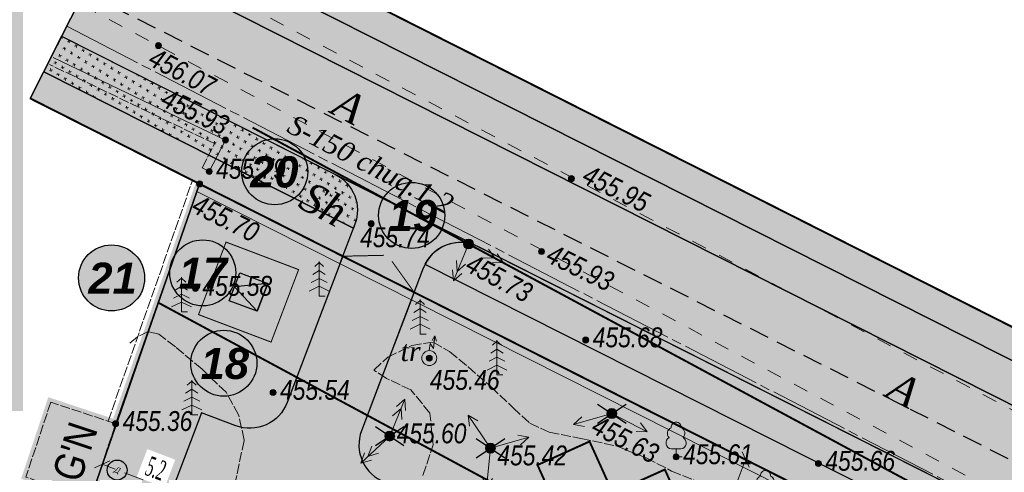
# Model space of a CAD drawing. Extents: x 398198 to 398512, y 4213857 to 4214102.
# Tile 19 of 27: x 398264 to 398313, y 4214025 to 4214048. Entities that reach past the tile are written whole.
import ezdxf
from ezdxf.enums import TextEntityAlignment as Align

# ---------------------------------------------------------------- set-up
doc = ezdxf.new("R2010")
doc.units = 0
doc.header["$LTSCALE"] = 0.5
doc.header["$MEASUREMENT"] = 0
for name, pattern in [('Auto_Street_NotBorder_Line_m1', [3, 1.5, -1.5]), ('Build_Contour_Notresid_m1', [1, 1, 0]), ('Commnctn_Waterpipes_Line_Unground_m1', [10, 8, -0.5, 1, -0.5]), ('Fence_Stone_Contour_Mr1m_m1', [1, 1, 0]), ('G_BUILDING_LINE', [3, 2, -1]), ('Relef_Horizontal_Basic_m1', [1, 1, 0]), ('STRIH_1', [3, 2, -1]), ('ГОСТ 2.303 6', [12, 8, -1.5, 1, -1.5])]:
    doc.linetypes.add(name, pattern=pattern)
doc.layers.add('.', color=7, linetype='Continuous', lineweight=15)
doc.layers.add('Yozuvlar', color=250, linetype='Continuous', lineweight=18)
for name, color, linetype in [('01_Red', 7, 'Continuous'), ('Bino', 7, 'Continuous'), ('TREE', 74, 'Continuous')]:
    doc.layers.add(name, color=color, linetype=linetype)
for name, color, linetype, lineweight, true_color in [('AUTO#_ROADS_EXIST_L', 7, 'Continuous', 15, 0x000000), ('AUTO#_ROADS_MTRAL_T', 7, 'Continuous', 15, 0x000000), ('COMMN_OBJCT_#####_B', 7, 'Continuous', 15, 0x000000), ('COMMN_OBJCT_WATER_L', 7, 'Continuous', 15, 0x000000), ('COMMN_OBJCT_WATER_T', 7, 'Continuous', 15, 0x000000), ('GREEN_VGTAT_SRVEY_B', 7, 'Continuous', 15, 0x000000)]:
    doc.layers.add(name, color=color, linetype=linetype, lineweight=lineweight, true_color=true_color)
for name, color, linetype, true_color in [('BUILD_NORES_CNTUR_P', 7, 'Continuous', 0x000000), ('BUILD_NORES_TITLE_T', 7, 'Continuous', 0x000000), ('COMMN_OBJCT_ELCTR_B', 7, 'Continuous', 0x000000), ('COMMN_OBJCT_ELCTR_T', 7, 'Continuous', 0x000000), ('FENCE_GRDRL_#####_L', 7, 'Continuous', 0x000000), ('RELEF_HRZNT_BASIC_L', 7, 'Continuous', 0x000000), ('RELEF_POINT_PICKT_B', 7, 'Continuous', 0x000000), ('RELEF_POINT_PICKT_T', 7, 'Continuous', 0x000000)]:
    doc.layers.add(name, color=color, linetype=linetype, true_color=true_color)
doc.styles.add('TimesNewRomanCyr', font='times.ttf', dxfattribs={"width": 0.5, "height": 1})
doc.styles.add('V@ler@Live', font='isocpeui.ttf')
doc.styles.add('БМ-431 (Times New Roman К)', font='timesi.ttf', dxfattribs={"height": 1})
doc.styles.add('Д-431 (Arial Narrow К)', font='ARIALNI.TTF', dxfattribs={"height": 1})
doc.styles.add('Р-131 (Arial Narrow)', font='ARIALN.TTF', dxfattribs={"height": 1})
doc.linetypes.add('Fence_Stone_Mr1m_08_m1', pattern='A,8,[1,Topography.shx,S=0.8,R=90,X=0,Y=0],0', length=8)
doc.linetypes.add('ОГРАДА_М_1М', pattern='A,2.5,["о",Standard,S=1,R=0,X=0,Y=-0.35],0.5,["0",Standard,S=0.5,R=0,X=-0.3,Y=-0.25],2.5', length=5.5)
doc.dimstyles.new('GENPLAN1', dxfattribs={"dimscale": 0.5, "dimtxt": 1, "dimasz": 1.2, "dimexe": 1.3, "dimexo": 1.5, "dimgap": 0.5, "dimtad": 1, "dimdec": 1, "dimzin": 0, "dimdsep": 46, "dimtxsty": 'TimesNewRomanCyr', "dimblk1": 'OBLIQUE', "dimblk2": 'OBLIQUE', "dimsah": 1, "dimcen": 1, "dimadec": 0, "dimazin": 0, "dimtfac": 0.75, "dimtdec": 1, "dimtix": 1, "dimtmove": 0, "dimatfit": 3, "dimfxl": 1, "dimtvp": 1.2, "dimtfill": 1, "dimlwd": 0, "dimlwe": 0, "dimarcsym": 0})
pattern_1 = [(12.949675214, (0, 0), (0.225141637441, 0.359598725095), [0.15, -0.45]), (102.949675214, (0.0899, -0.0563), (-0.359598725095, 0.225141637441), [0.15, -0.45])]

# ---------------------------------------------------------------- blocks, each defined once
blk = doc.blocks.new('CommnctnPoleTcircle_m1')
at = {"layer": 'COMMN_OBJCT_#####_B', "lineweight": 13, "true_color": 0xfffffe}
h = blk.add_hatch(color=7, dxfattribs=at)
edge = h.paths.add_edge_path()
edge.add_arc((0, 0), 0.5, 0, 360)
at = {"layer": 'COMMN_OBJCT_#####_B', "color": 18, "lineweight": 9, "true_color": 0x000000}
blk.add_circle((0, 0), 0.5, dxfattribs=at)
blk = doc.blocks.new('ElectricHighVLP_m1')
at = {"layer": 'COMMN_OBJCT_ELCTR_B', "color": 18, "linetype": 'Continuous', "lineweight": 20, "true_color": 0x000000}
for p, q in [((0, 0), (4, 0)), ((3, 0), (2, 0.5)), ((3, 0), (2, -0.5)), ((4, 0), (3, 0.5)), ((4, 0), (3, -0.5))]:
    blk.add_line(p, q, dxfattribs=at)
blk = doc.blocks.new('ElctrTransformerEarth_m1')
at = {"layer": 'COMMN_OBJCT_ELCTR_B', "linetype": 'Continuous', "lineweight": 15, "true_color": 0x000000}
h = blk.add_hatch(color=18, dxfattribs=at)
h.dxf.hatch_style = 1
edge = h.paths.add_edge_path()
edge.add_arc((0, 0), 0.75, 0, 360)
at = {"layer": 'COMMN_OBJCT_ELCTR_B', "color": 18, "linetype": 'Continuous', "lineweight": 20, "true_color": 0x000000}
for points in [[(0, 0.75), (0.09, 1.46), (0.41, 0.976), (0.57, 2.251), (0.502, 1.705)], [(0.281, 1.776), (0.57, 2.251), (0.727, 1.72)]]:
    blk.add_lwpolyline(points, dxfattribs=at)
at = {"layer": 'COMMN_OBJCT_ELCTR_B', "color": 18, "linetype": 'Continuous', "lineweight": 15, "true_color": 0x000000}
blk.add_circle((0, 0), 0.75, dxfattribs=at)
blk = doc.blocks.new('ElectricLowVLP_m1')
at = {"layer": 'COMMN_OBJCT_ELCTR_B', "color": 18, "linetype": 'Continuous', "lineweight": 20, "true_color": 0x000000}
for p, q in [((0, 0), (4, 0)), ((4, 0), (3, 0.5)), ((4, 0), (3, -0.5))]:
    blk.add_line(p, q, dxfattribs=at)
blk = doc.blocks.new('GreenBroadleaf_m1')
at = {"layer": 'GREEN_VGTAT_SRVEY_B', "linetype": 'Continuous', "lineweight": 13, "true_color": 0xfffffe}
h = blk.add_hatch(color=7, dxfattribs=at)
h.dxf.hatch_style = 1
edge = h.paths.add_edge_path()
edge.add_line((-0.476, 0.8), (0.476, 0.8))
edge.add_arc((0.406, 1.408), 0.612, 276.55667, 421.58049)
edge.add_arc((0.277, 2.377), 0.602, 314.34994, 428.75479)
edge.add_arc((-0.003, 2.999), 0.501, 352.97713, 449.70893)
edge.add_arc((0.003, 2.999), 0.501, 90.29107, 187.02287)
edge.add_arc((-0.277, 2.377), 0.602, 111.24521, 225.65006)
edge.add_arc((-0.406, 1.408), 0.612, 118.41951, 263.44333)
at = {"layer": 'GREEN_VGTAT_SRVEY_B', "color": 18, "linetype": 'Continuous', "lineweight": 13, "true_color": 0x000000}
blk.add_line((-0.476, 0.8), (0.476, 0.8), dxfattribs=at)
blk.add_lwpolyline([(0, 0.8), (0, 0), (0.6, 0)], dxfattribs=at)
for centre, radius, start, end in [((0.003, 2.999), 0.501, 90.29107, 187.02287), ((-0.003, 2.999), 0.501, 352.97713, 89.70893), ((-0.277, 2.377), 0.602, 111.24521, 225.65006), ((0.277, 2.377), 0.602, 314.34994, 68.75479), ((-0.406, 1.408), 0.612, 118.41951, 263.44333), ((0.406, 1.408), 0.612, 276.55667, 61.58049)]:
    blk.add_arc(centre, radius, start, end, dxfattribs=at)
blk = doc.blocks.new('GreenSpruce_m1')
at = {"layer": 'GREEN_VGTAT_SRVEY_B', "color": 18, "linetype": 'Continuous', "lineweight": 13, "true_color": 0x000000, "flags": 128}
for points in [[(-0.444, 3), (0, 3.4), (0.444, 3)], [(0, 3.5), (0, 0), (0.6, 0)], [(-0.622, 2.2), (0, 2.6), (0.622, 2.2)], [(-1, 0.5), (0, 1), (1, 0.5)], [(-0.8, 1.4), (0, 1.8), (0.8, 1.4)]]:
    blk.add_lwpolyline(points, dxfattribs=at)
blk = doc.blocks.new('PointHight_m1')
at = {"layer": 'RELEF_POINT_PICKT_B', "linetype": 'Continuous', "lineweight": 15, "true_color": 0x000000}
h = blk.add_hatch(color=18, dxfattribs=at)
edge = h.paths.add_edge_path()
edge.add_arc((0, 0), 0.3, 0, 360)
at = {"layer": 'RELEF_POINT_PICKT_B', "color": 18, "linetype": 'Continuous', "lineweight": 15, "true_color": 0x000000}
blk.add_circle((0, 0), 0.3, dxfattribs=at)
blk.add_point((0, 0), dxfattribs=at)
blk = doc.blocks.new('wdqwqwwq')
at = {"layer": 'AUTO#_ROADS_EXIST_L', "color": 18, "linetype": 'Auto_Street_NotBorder_Line_m1', "lineweight": 15, "true_color": 0x000000}
for points, elevation in [([(398268.547, 4214052.45), (398323.86, 4214023.21), (398379.063, 4213995.215)], 456.053), ([(398377.095, 4213991.894), (398348.98, 4214006.24), (398322.01, 4214019.61), (398266.89, 4214048.997)], 455.472)]:
    blk.add_lwpolyline(points, dxfattribs=dict(at, elevation=elevation))
at = {"layer": 'BUILD_NORES_CNTUR_P', "color": 18, "linetype": 'Build_Contour_Notresid_m1', "lineweight": 13, "true_color": 0x000000, "flags": 128}
blk.add_lwpolyline([(398265.473, 4214028.933), (398264.22, 4214025.164), (398267.477, 4214024.082), (398268.73, 4214027.85)], close=True, dxfattribs=at)
at = {"layer": 'COMMN_OBJCT_WATER_L', "color": 5, "linetype": 'Commnctn_Waterpipes_Line_Unground_m1', "lineweight": 15, "true_color": 0x0000ff, "flags": 128}
for points in [[(398266.278, 4214047.85), (398266.278, 4214047.85)], [(398266.278, 4214047.85), (398376.504, 4213990.736), (398376.504, 4213990.736), (398376.504, 4213990.736)]]:
    blk.add_lwpolyline(points, dxfattribs=at)
at = {"layer": 'FENCE_GRDRL_#####_L', "color": 18, "linetype": 'Fence_Stone_Mr1m_08_m1', "lineweight": 13, "true_color": 0x000000, "elevation": 455.793}
blk.add_lwpolyline([(398273.43, 4214040.54), (398274.25, 4214042.12), (398265.585, 4214046.279)], dxfattribs=at)
at = {"layer": 'FENCE_GRDRL_#####_L', "color": 18, "linetype": 'Fence_Stone_Contour_Mr1m_m1', "lineweight": 13, "true_color": 0x000000, "elevation": 455.793}
blk.add_lwpolyline([(398273.43, 4214040.54), (398273.075, 4214040.724), (398273.705, 4214041.938), (398265.412, 4214045.918)], dxfattribs=at)
at = {"layer": 'FENCE_GRDRL_#####_L', "color": 18, "linetype": 'Fence_Stone_Contour_Mr1m_m1', "lineweight": 13, "true_color": 0x000000}
blk.add_lwpolyline([(398268.352, 4214027.982), (398272.59, 4214040.092), (398337.45, 4214007.33)], dxfattribs=at)
at = {"layer": 'FENCE_GRDRL_#####_L', "color": 18, "linetype": 'Fence_Stone_Mr1m_08_m1', "lineweight": 13, "true_color": 0x000000}
blk.add_lwpolyline([(398268.73, 4214027.85), (398272.817, 4214039.529), (398337.27, 4214006.973)], dxfattribs=at)
at = {"layer": 'RELEF_HRZNT_BASIC_L', "color": 34, "linetype": 'Relef_Horizontal_Basic_m1', "lineweight": 15, "true_color": 0xa55200, "elevation": 455.5}
for points in [[(398262.51, 4214010.883), (398263.2, 4214010.07), (398263.5, 4214009.71), (398264.57, 4214010.43), (398266.34, 4214012.47), (398268.43, 4214014.77), (398270.13, 4214016.37), (398271.5, 4214017.74), (398272.73, 4214019.56), (398273.82, 4214021.95), (398274.71, 4214024.75), (398275.19, 4214027.03), (398274.91, 4214028.29), (398274.28, 4214029.43), (398273.07, 4214030.59), (398271.73, 4214031.72), (398270.9, 4214032.36), (398270.37, 4214032.49), (398269.83, 4214032.22), (398269.38, 4214031.86)], [(398284.17, 4214025.25), (398284.68, 4214026.79), (398284.52, 4214028.377), (398283.57, 4214029.55), (398282.34, 4214030.13), (398281.71, 4214030.55), (398282.4, 4214031.19), (398283.61, 4214031.79), (398284.69, 4214031.95), (398285.508, 4214031.483), (398286.44, 4214030.71), (398287.59, 4214029.7), (398288.69, 4214028.66), (398289.54, 4214027.88), (398290.52, 4214027.42), (398292.1, 4214027.11), (398293.88, 4214026.73), (398295.39, 4214026.13), (398296.66, 4214025.47), (398297.92, 4214024.96)]]:
    blk.add_lwpolyline(points, dxfattribs=at)
at = {"layer": 'COMMN_OBJCT_#####_B', "color": 18, "true_color": 0x000000, "xscale": 0.5, "yscale": 0.5, "zscale": 0.5}
for p in [(398286.46, 4214036.89), (398293.66, 4214028.36), (398282.5, 4214027.23), (398287.56, 4214026.62)]:
    blk.add_blockref('CommnctnPoleTcircle_m1', p, dxfattribs=at)
at = {"layer": 'COMMN_OBJCT_ELCTR_B', "color": 18, "true_color": 0x000000}
for name, p, xscale, yscale, zscale, rotation in [('ElectricHighVLP_m1', (398286.46, 4214036.89), 0.4999999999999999, 0.4999999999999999, 0.4999999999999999, 247.7094091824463), ('ElectricHighVLP_m1', (398286.46, 4214036.89), 0.5, 0.5, 0.5, 331.6391721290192), ('ElectricHighVLP_m1', (398282.5, 4214027.23), 0.5, 0.5, 0.5, 67.7044263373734), ('ElectricLowVLP_m1', (398293.66, 4214028.36), 0.5, 0.5, 0.5, 195.9205644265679), ('ElectricLowVLP_m1', (398293.66, 4214028.36), 0.4999999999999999, 0.4999999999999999, 0.4999999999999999, 332.7948014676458), ('ElectricLowVLP_m1', (398287.56, 4214026.62), 0.5, 0.5, 0.5, 124.1256639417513), ('ElectricHighVLP_m1', (398282.5, 4214027.23), 0.5, 0.5, 0.5, 223.340048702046), ('ElectricLowVLP_m1', (398287.56, 4214026.62), 0.5, 0.5, 0.5, 15.92056443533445), ('ElectricLowVLP_m1', (398287.56, 4214026.62), 0.5, 0.5, 0.5, 264.252170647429)]:
    blk.add_blockref(name, p, dxfattribs=dict(at, xscale=xscale, yscale=yscale, zscale=zscale, rotation=rotation))
at = {"layer": 'COMMN_OBJCT_ELCTR_B', "color": 18, "true_color": 0x000000, "xscale": 0.5, "yscale": 0.5, "zscale": 0.5}
blk.add_blockref('ElctrTransformerEarth_m1', (398284.49, 4214031.15), dxfattribs=at)
at = {"layer": 'GREEN_VGTAT_SRVEY_B', "color": 18, "true_color": 0x000000, "xscale": 0.5, "yscale": 0.5, "zscale": 0.5}
for name, p in [('GreenSpruce_m1', (398278.954, 4214034.261)), ('GreenSpruce_m1', (398272.034, 4214033.472)), ('GreenSpruce_m1', (398284.026, 4214032.35)), ('GreenSpruce_m1', (398287.89, 4214030.302)), ('GreenSpruce_m1', (398272.554, 4214028.291)), ('GreenBroadleaf_m1', (398296.89, 4214026.18)), ('GreenBroadleaf_m1', (398301.38, 4214023.75))]:
    blk.add_blockref(name, p, dxfattribs=at)
at = {"layer": 'RELEF_POINT_PICKT_B', "color": 18, "true_color": 0x000000, "xscale": 0.5, "yscale": 0.5, "zscale": 0.5}
for p in [(398270.88, 4214046.87, 456.066), (398274.25, 4214042.12, 455.928), (398273.43, 4214040.54, 455.793), (398291.63, 4214040.18, 455.95), (398272.95, 4214039.91, 455.703), (398281.57, 4214037.91, 455.735), (398286.46, 4214036.89, 455.725), (398290.13, 4214036.51, 455.934), (398272.74, 4214034.65, 455.583), (398292.35, 4214032.06, 455.683), (398284.49, 4214031.15, 455.462), (398276.64, 4214029.42, 455.538), (398293.66, 4214028.36, 455.629), (398268.73, 4214027.85, 455.36), (398282.5, 4214027.23, 455.596), (398287.56, 4214026.62, 455.416), (398296.89, 4214026.18, 455.61), (398304.04, 4214025.85, 455.664)]:
    blk.add_blockref('PointHight_m1', p, dxfattribs=at)
at = {"layer": 'AUTO#_ROADS_MTRAL_T', "color": 18, "true_color": 0x000000, "style": 'БМ-431 (Times New Roman К)'}
for s, p in [('A', (398280.091, 4214043.163)), ('Sh', (398278.827, 4214038.237)), ('A', (398307.965, 4214028.901))]:
    blk.add_text(s, height=1.5, rotation=332.1383, dxfattribs=at).set_placement(p, align=Align.CENTER)
at = {"layer": 'BUILD_NORES_TITLE_T', "color": 18, "true_color": 0x000000, "style": 'Р-131 (Arial Narrow)'}
blk.add_text("G'N", height=1.5, rotation=71.6111, dxfattribs=at).set_placement((398266.68, 4214026.439), align=Align.MIDDLE)
at = {"layer": 'COMMN_OBJCT_ELCTR_T', "color": 18, "linetype": 'Continuous', "true_color": 0x000000, "style": 'БМ-431 (Times New Roman К)'}
blk.add_text('tr', height=1, dxfattribs=at).set_placement((398283.048, 4214030.698), align=Align.BOTTOM_LEFT)
at = {"layer": 'COMMN_OBJCT_WATER_T', "color": 18, "linetype": 'Continuous', "true_color": 0x000000, "style": 'БМ-431 (Times New Roman К)'}
blk.add_text('S-150 chuq.1.2', height=1, rotation=332.6087, dxfattribs=at).set_placement((398281.481, 4214040.788), align=Align.MIDDLE)
at = {"layer": 'RELEF_POINT_PICKT_T', "color": 18, "true_color": 0x000000, "style": 'Д-431 (Arial Narrow К)'}
for s, rotation, p in [('456.07', 332.1383, (398270.529, 4214046.369, 456.066)), ('455.93', 334.3599, (398271.154, 4214044.311, 455.928)), ('455.95', 333.194, (398292.317, 4214040.475, 455.95)), ('455.70', 333.2009, (398272.7, 4214038.976, 455.703)), ('455.93', 333.7595, (398290.504, 4214036.476, 455.934)), ('455.73', 331.6392, (398286.46, 4214036.015, 455.725)), ('455.63', 332.7948, (398292.784, 4214027.867, 455.629))]:
    blk.add_text(s, height=1, rotation=rotation, dxfattribs=at).set_placement(p, align=Align.MIDDLE_LEFT)
for s, p in [('455.79', (398273.78, 4214040.675, 455.793)), ('455.74', (398281.012, 4214037.229, 455.735)), ('455.58', (398273.09, 4214034.785, 455.583)), ('455.68', (398292.7, 4214032.195, 455.683)), ('455.46', (398284.519, 4214030.055, 455.462)), ('455.54', (398276.99, 4214029.555, 455.538)), ('455.36', (398269.08, 4214027.985, 455.36)), ('455.60', (398282.85, 4214027.365, 455.596)), ('455.42', (398287.91, 4214026.255, 455.416)), ('455.61', (398297.24, 4214026.315, 455.61)), ('455.66', (398304.39, 4214025.985, 455.664))]:
    blk.add_text(s, height=1, dxfattribs=at).set_placement(p, align=Align.MIDDLE_LEFT)
blk = doc.blocks.new('qdqwdqwdwq')
at = {"color": 1, "linetype": 'Continuous', "lineweight": 25, "ltscale": 100}
blk.add_circle((1627131, 1455537), 500, dxfattribs=at)
at = {"color": 1, "linetype": 'Continuous', "lineweight": 25, "ltscale": 100, "style": 'V@ler@Live'}
blk.add_text('Д', height=300, dxfattribs=at).set_placement((1627116, 1455537), align=Align.MIDDLE_CENTER)
blk = doc.blocks.new('ииваиава')
at = {"color": 1, "linetype": 'Continuous'}
for points in [[(402379.07, 4230314.276), (402380.796, 4230315.426)], [(402379.07, 4230315.426), (402380.796, 4230314.276)]]:
    blk.add_lwpolyline(points, dxfattribs=at)
blk = doc.blocks.new('A$C5E723249')
at = {"linetype": 'Continuous', "lineweight": 30}
h = blk.add_hatch(color=256, dxfattribs=at)
h.dxf.hatch_style = 1
h.paths.add_polyline_path([(-1.02, 2.277), (0.469, 2.098), (0.29, 0.609), (-1.2, 0.788)])
h = blk.add_hatch(color=1, dxfattribs=at)
h.dxf.hatch_style = 1
h.paths.add_polyline_path([(0.469, 2.098), (-1.11, 1.533), (0.29, 0.609)])
at = {"linetype": 'Continuous', "lineweight": 30, "elevation": 372.794}
blk.add_lwpolyline([(-1.02, 2.277), (0.469, 2.098), (0.29, 0.609), (-1.2, 0.788)], close=True, dxfattribs=at)
blk.add_lwpolyline([(0.469, 2.098), (-1.11, 1.533), (0.29, 0.609), (0.469, 2.098)], dxfattribs=at)
blk = doc.blocks.new('ЦЕППП3П')
at = {"layer": '.', "linetype": 'ByBlock', "lineweight": 30, "true_color": 0xffffff}
h = blk.add_hatch(color=7, dxfattribs=at)
h.dxf.hatch_style = 1
edge = h.paths.add_edge_path()
edge.add_arc((45296.45, 54957.093), 1.274, 0, 360)
at = {"color": 0, "linetype": 'ByBlock', "lineweight": 25}
blk.add_circle((45296.45, 54957.093), 1.274, dxfattribs=at)
blk = doc.blocks.new('_Oblique')
at = {"color": 0, "linetype": 'ByBlock', "lineweight": -2}
blk.add_line((-0.5, -0.5), (0.5, 0.5), dxfattribs=at)
blk = doc.blocks.new('*D145')
at = {"color": 0, "linetype": 'G_BUILDING_LINE', "lineweight": 0, "transparency": 16777216}
for p, q in [((398296.244, 4214015.11), (398300.383, 4214026.053)), ((398299.681, 4214026.319), (398299.775, 4214026.283)), ((398295.542, 4214015.375), (398295.636, 4214015.34))]:
    blk.add_line(p, q, dxfattribs=at)
at = {"layer": 'Defpoints', "color": 0, "linetype": 'Continuous', "transparency": 16777216}
for p in [(398300.383, 4214026.053), (398300.383, 4214026.053), (398296.244, 4214015.11, 455.388)]:
    blk.add_point(p, dxfattribs=at)
at = {"color": 0, "linetype": 'Continuous', "lineweight": 0, "transparency": 16777216, "xscale": 0.6, "yscale": 0.6, "zscale": 0.6}
for p, rotation in [((398300.383, 4214026.053), 69.28181458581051), ((398296.244, 4214015.11), 249.2818145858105)]:
    blk.add_blockref('_Oblique', p, dxfattribs=dict(at, rotation=rotation))
at = {"color": 0, "linetype": 'Continuous', "transparency": 16777216, "insert": (398297.602, 4214020.85), "char_height": 1, "attachment_point": 5, "rotation": 69.2818, "style": 'TimesNewRomanCyr', "bg_fill": 3, "box_fill_scale": 1.25, "bg_fill_color": 256, "bg_fill_true_color": 13158600, "bg_fill_transparency": 0}
blk.add_mtext('11.7', dxfattribs=at)
blk = doc.blocks.new('*D147')
at = {"color": 0, "linetype": 'G_BUILDING_LINE', "lineweight": 0, "transparency": 16777216}
for p, q in [((398268.318, 4214026.51), (398268.282, 4214026.417)), ((398272.916, 4214023.96), (398268.051, 4214025.809)), ((398272.65, 4214023.259), (398272.685, 4214023.352))]:
    blk.add_line(p, q, dxfattribs=at)
at = {"layer": 'Defpoints', "color": 0, "linetype": 'Continuous', "transparency": 16777216}
for p in [(398268.051, 4214025.809, 455.36), (398268.051, 4214025.809), (398272.916, 4214023.96, 455.388)]:
    blk.add_point(p, dxfattribs=at)
at = {"color": 0, "linetype": 'Continuous', "lineweight": 0, "transparency": 16777216, "xscale": 0.6, "yscale": 0.6, "zscale": 0.6}
for p, rotation in [((398268.051, 4214025.809), 159.1875471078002), ((398272.916, 4214023.96), 339.1875471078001)]:
    blk.add_blockref('_Oblique', p, dxfattribs=dict(at, rotation=rotation))
at = {"color": 0, "linetype": 'Continuous', "transparency": 16777216, "insert": (398270.754, 4214025.595), "char_height": 1, "attachment_point": 5, "rotation": 339.1875, "style": 'TimesNewRomanCyr', "bg_fill": 3, "box_fill_scale": 1.25, "bg_fill_color": 256, "bg_fill_true_color": 13158600, "bg_fill_transparency": 0}
blk.add_mtext('5.2', dxfattribs=at)

msp = doc.modelspace()

# ---------------------------------------------------------------- hatches: boundary and pattern name
at = {"linetype": 'ByBlock', "lineweight": 30}
h = msp.add_hatch(color=31, dxfattribs=at)
h.dxf.hatch_style = 1
h.paths.add_polyline_path([(398267.49, 4214024.12), (398268.73, 4214027.85), (398265.473, 4214028.933), (398264.233, 4214025.203)])
at = {"layer": '01_Red', "linetype": 'Continuous'}
h = msp.add_hatch(color=256, dxfattribs=at)
h.dxf.hatch_style = 1
h.set_gradient(color1=(71, 71, 71), color2=(82, 82, 82), one_color=1, tint=0.32)
h.paths.add_polyline_path([(398266.017, 4214047.338), (398378.827, 4213990.306), (398381.083, 4213994.768), (398268.273, 4214051.8)])
at = {"layer": 'Bino', "lineweight": 15, "ltscale": 0.1}
h = msp.add_hatch(color=254, dxfattribs=at)
h.dxf.hatch_style = 1
h.paths.add_polyline_path([(398233.342, 4213931.644), (398271.65, 4213917.38), (398291.794, 4213909.099), (398303.242, 4213940.203), (398309.986, 4213937.71), (398310.86, 4213940.19), (398308.097, 4213941.312), (398323.516, 4213978.502), (398345.425, 4213969.254), (398358.067, 4213996.88), (398377.248, 4213987.183), (398382.662, 4213997.892), (398269.852, 4214054.924), (398264.438, 4214044.215), (398272.95, 4214039.91), (398267.49, 4214024.12), (398249.17, 4213975.89), (398241.71, 4213955.82), (398239.555, 4213948.88)])
at = {"layer": 'TREE', "lineweight": 0}
h = msp.add_hatch(dxfattribs=at)
h.set_pattern_fill('CROSS', color=256, scale=1.2, angle=12.9497)
h.set_pattern_definition(pattern_1)
h.paths.add_polyline_path([(398268.273, 4214051.8), (398381.083, 4213994.768), (398381.985, 4213996.553), (398269.175, 4214053.585)])
h = msp.add_hatch(dxfattribs=at)
h.set_pattern_fill('CROSS', color=256, scale=1.2, angle=12.9497)
h.set_pattern_definition(pattern_1)
edge = h.paths.add_edge_path()
edge.add_line((398266.017, 4214047.338), (398279.782, 4214040.379))
edge.add_arc((398278.88, 4214038.594), 2, -20.7762, 63.1808, ccw=False)
edge.add_line((398280.75, 4214037.885), (398280.675, 4214037.687))
edge.add_line((398280.675, 4214037.687), (398265.115, 4214045.553))
edge.add_line((398265.115, 4214045.553), (398266.017, 4214047.338))
h = msp.add_hatch(dxfattribs=at)
h.set_pattern_fill('CROSS', color=256, scale=1.2, angle=12.9497)
h.set_pattern_definition(pattern_1)
edge = h.paths.add_edge_path()
edge.add_line((398280.139, 4214036.276), (398277.345, 4214028.911))
edge.add_arc((398275.475, 4214029.62), 2, 249.2238, 339.2238, ccw=False)
edge.add_line((398274.766, 4214027.75), (398273.05, 4214028.401))
edge.add_line((398273.05, 4214028.401), (398260.642, 4213995.696))
edge.add_line((398260.642, 4213995.696), (398263.53, 4213994.6))
edge.add_arc((398262.82, 4213992.73), 2, -20.7762, 69.2238, ccw=False)
edge.add_line((398264.69, 4213992.021), (398242.733, 4213934.146))
edge.add_line((398242.733, 4213934.146), (398293.872, 4213914.744))
edge.add_line((398293.872, 4213914.744), (398291.794, 4213909.099))
edge.add_line((398291.794, 4213909.099), (398271.66, 4213917.405))
edge.add_line((398271.66, 4213917.405), (398233.342, 4213931.644))
edge.add_line((398233.342, 4213931.644), (398239.555, 4213948.88))
edge.add_line((398239.555, 4213948.88), (398241.71, 4213955.82))
edge.add_line((398241.71, 4213955.82), (398249.225, 4213976.03))
edge.add_line((398249.225, 4213976.03), (398267.49, 4214024.12))
edge.add_line((398267.49, 4214024.12), (398272.95, 4214039.91))
edge.add_line((398272.95, 4214039.91), (398280.139, 4214036.276))
h.paths.add_polyline_path([(398241.837, 4213931.785), (398242.733, 4213934.146), (398246.169, 4213932.842), (398245.274, 4213930.481)], flags=16)
h.paths.add_polyline_path([(398257.919, 4213974.174), (398264.69, 4213992.021), (398260.67, 4213993.546), (398259.145, 4213989.526), (398257.555, 4213990.129), (398252.406, 4213976.557)], flags=17)
h.paths.add_polyline_path([(398274.278, 4214036.986), (398277.924, 4214035.602), (398276.541, 4214031.956), (398272.895, 4214033.339)], flags=16)
h = msp.add_hatch(dxfattribs=at)
h.set_pattern_fill('CROSS', color=256, scale=1.2, angle=12.9497)
h.set_pattern_definition(pattern_1)
edge = h.paths.add_edge_path()
edge.add_line((398284.264, 4214035.872), (398337.937, 4214008.738))
edge.add_line((398337.937, 4214008.738), (398338.012, 4214008.936))
edge.add_arc((398336.142, 4214009.645), 2, 339.2238, 423.1808)
edge.add_line((398337.044, 4214011.43), (398286.961, 4214036.749))
edge.add_arc((398286.058, 4214034.942), 2.02, 63.4373, 152.6051)
h = msp.add_hatch(dxfattribs=at)
h.set_pattern_fill('CROSS', color=256, scale=1.2, angle=12.9497)
h.set_pattern_definition(pattern_1)
edge = h.paths.add_edge_path()
edge.add_line((398282.245, 4214024.912), (398291.985, 4214021.217))
edge.add_line((398291.985, 4214021.217), (398289.926, 4214025.773))
edge.add_line((398289.926, 4214025.773), (398292.542, 4214026.956))
edge.add_line((398292.542, 4214026.956), (398293.713, 4214024.366))
edge.add_line((398293.713, 4214024.366), (398296.326, 4214025.541))
edge.add_line((398296.326, 4214025.541), (398297.514, 4214022.925))
edge.add_line((398297.514, 4214022.925), (398300.13, 4214024.106))
edge.add_line((398300.13, 4214024.106), (398301.313, 4214021.488))
edge.add_line((398301.313, 4214021.488), (398303.93, 4214022.67))
edge.add_line((398303.93, 4214022.67), (398305.132, 4214020.008))
edge.add_line((398305.132, 4214020.008), (398307.748, 4214021.191))
edge.add_line((398307.748, 4214021.191), (398308.937, 4214018.561))
edge.add_line((398308.937, 4214018.561), (398311.553, 4214019.742))
edge.add_line((398311.553, 4214019.742), (398314.797, 4214012.563))
edge.add_line((398314.797, 4214012.563), (398334.424, 4214005.117))
edge.add_arc((398335.133, 4214006.987), 2, 249.2238, 339.2238)
edge.add_line((398337.003, 4214006.277), (398337.401, 4214007.327))
edge.add_line((398337.401, 4214007.327), (398283.729, 4214034.462))
edge.add_line((398283.729, 4214034.462), (398283.377, 4214033.534))
edge.add_line((398283.377, 4214033.534), (398281.994, 4214029.887))
edge.add_line((398281.994, 4214029.887), (398281.085, 4214027.492))
edge.add_arc((398282.955, 4214026.782), 2, 159.2238, 249.2238)

# ---------------------------------------------------------------- linework, layer by layer
at = {"linetype": 'Continuous'}
msp.add_lwpolyline([(398233.342, 4213931.644), (398271.65, 4213917.38), (398291.794, 4213909.099), (398303.242, 4213940.203), (398309.986, 4213937.71), (398310.86, 4213940.19), (398308.097, 4213941.312), (398323.516, 4213978.502), (398345.425, 4213969.254), (398358.067, 4213996.88), (398377.248, 4213987.183), (398382.662, 4213997.892), (398269.852, 4214054.924), (398264.438, 4214044.215), (398272.95, 4214039.91), (398267.49, 4214024.12), (398249.17, 4213975.89), (398241.71, 4213955.82), (398239.555, 4213948.88)], close=True, dxfattribs=at)

# ---------------------------------------------------------------- block references
at = {"xscale": 0.001, "yscale": 0.001, "zscale": 0.001, "rotation": 339.2238112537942}
msp.add_blockref('qdqwdqwdwq', (396231.176, 4213241.804, 455.388), dxfattribs=at)

# ---------------------------------------------------------------- next in the draw order: block references
at = {"linetype": 'Continuous'}
msp.add_blockref('wdqwqwwq', (0, 0), dxfattribs=at)

# ---------------------------------------------------------------- next in the draw order: hatches: boundary and pattern name
at = {"layer": '.', "linetype": 'Continuous', "lineweight": 35, "true_color": 0xffffff}
h = msp.add_hatch(color=7, dxfattribs=at)
h.dxf.hatch_style = 1
h.paths.add_polyline_path([(398214.889, 4214067.264), (398511.889, 4214067.264), (398511.889, 4213857.264), (398214.889, 4213857.264)])
h.paths.add_polyline_path([(398224.889, 4214064.764), (398509.389, 4214064.764), (398509.389, 4213859.764), (398224.889, 4213859.764)], flags=16)
h = msp.add_hatch(color=7, dxfattribs=at)
h.dxf.hatch_style = 1
h.paths.add_polyline_path([(398224.889, 4214028.488), (398264.084, 4214028.488), (398264.084, 4214064.764), (398224.889, 4214064.764)])

# ---------------------------------------------------------------- next in the draw order: linework, layer by layer
at = {"linetype": 'Continuous', "elevation": -51.343}
for points in [[(398264.438, 4214044.215), (398269.852, 4214054.924)], [(398269.175, 4214053.585), (398381.985, 4213996.553)], [(398265.115, 4214045.553), (398280.675, 4214037.687)], [(398284.264, 4214035.872), (398337.937, 4214008.738)]]:
    msp.add_lwpolyline(points, dxfattribs=at)
at = {"color": 1, "linetype": 'Continuous', "const_width": 0.1, "elevation": -51.343}
for points in [[(398269.852, 4214054.924), (398382.662, 4213997.892)], [(398264.438, 4214044.215), (398377.248, 4213987.183)]]:
    msp.add_lwpolyline(points, dxfattribs=at)
at = {"linetype": 'Continuous'}
for points, elevation in [([(398268.273, 4214051.8), (398381.083, 4213994.768), (398381.985, 4213996.553), (398269.175, 4214053.585)], -51.343), ([(398275.845, 4214033.504), (398274.442, 4214034.036), (398274.974, 4214035.438), (398276.377, 4214034.906)], -105.601)]:
    msp.add_lwpolyline(points, close=True, dxfattribs=dict(at, elevation=elevation))
msp.add_lwpolyline([(398266.017, 4214047.338), (398378.827, 4213990.306), (398381.083, 4213994.768), (398268.273, 4214051.8)], close=True, dxfattribs=at)
at = {"color": 7, "linetype": 'STRIH_1', "true_color": 0xffffff, "elevation": -51.343}
msp.add_lwpolyline([(398267.145, 4214049.569), (398379.955, 4213992.537)], dxfattribs=at)
at = {"linetype": 'Continuous'}
for points in [[(398266.017, 4214047.338), (398279.782, 4214040.379, -0.383649), (398280.75, 4214037.885), (398280.675, 4214037.687), (398265.115, 4214045.553)], [(398280.139, 4214036.276), (398277.345, 4214028.911, -0.414214), (398274.766, 4214027.75), (398273.05, 4214028.401), (398260.642, 4213995.696), (398263.53, 4213994.6, -0.414214), (398264.69, 4213992.021), (398242.733, 4213934.146), (398293.872, 4213914.744), (398291.794, 4213909.099), (398271.66, 4213917.405), (398233.342, 4213931.644), (398239.555, 4213948.88), (398241.71, 4213955.82), (398249.225, 4213976.03), (398267.49, 4214024.12), (398272.95, 4214039.91)]]:
    msp.add_lwpolyline(points, format="xyb", close=True, dxfattribs=at)
msp.add_lwpolyline([(398266.017, 4214047.338), (398279.782, 4214040.379, -0.383649), (398280.75, 4214037.885), (398279.998, 4214035.902)], format="xyb", dxfattribs=at)
at = {"color": 6, "linetype": 'Continuous', "const_width": 0.1}
for points in [[(398275.612, 4214042.745), (398326.13, 4214015.48), (398356.67, 4213999.44), (398377.828, 4213988.329)], [(398270.863, 4214033.945), (398321.43, 4214006.653), (398352.02, 4213990.587), (398373.178, 4213979.476)]]:
    msp.add_lwpolyline(points, dxfattribs=at)
at = {"color": 5, "linetype": 'ОГРАДА_М_1М', "lineweight": 20, "const_width": 0.05}
for points in [[(398272.95, 4214039.91), (398280.14, 4214036.278)], [(398280.139, 4214036.276), (398282.209, 4214036.321)]]:
    msp.add_lwpolyline(points, dxfattribs=at)
at = {"color": 0, "linetype": 'ОГРАДА_М_1М', "lineweight": 20, "ltscale": 0.5, "const_width": 0.05, "elevation": -105.601}
msp.add_lwpolyline([(398274.278, 4214036.986), (398277.924, 4214035.602), (398276.541, 4214031.956), (398272.895, 4214033.339), (398274.278, 4214036.986)], dxfattribs=at)
at = {"linetype": 'Continuous'}
for points, elevation in [([(398284.189, 4214035.674), (398281.085, 4214027.492, 0.414214), (398282.245, 4214024.912), (398334.424, 4214005.117, 0.414214), (398337.003, 4214006.277), (398338.012, 4214008.936, 0.383649), (398337.044, 4214011.43), (398286.961, 4214036.749, 0.445453)], 455.388), ([(398284.264, 4214035.872), (398337.937, 4214008.738), (398338.012, 4214008.936, 0.383649), (398337.044, 4214011.43), (398286.961, 4214036.749, 0.409966)], -51.343), ([(398282.245, 4214024.912), (398291.985, 4214021.217), (398289.926, 4214025.773), (398292.542, 4214026.956), (398293.713, 4214024.366), (398296.326, 4214025.541), (398297.514, 4214022.925), (398300.13, 4214024.106), (398301.313, 4214021.488), (398303.93, 4214022.67), (398305.132, 4214020.008), (398307.748, 4214021.191), (398308.937, 4214018.561), (398311.553, 4214019.742), (398314.797, 4214012.563), (398334.424, 4214005.117, 0.414214), (398337.003, 4214006.277), (398337.401, 4214007.327), (398283.729, 4214034.462), (398283.377, 4214033.534), (398281.994, 4214029.887), (398281.085, 4214027.492, 0.414214)], 455.388)]:
    msp.add_lwpolyline(points, format="xyb", close=True, dxfattribs=dict(at, elevation=elevation))
at = {"color": 5, "linetype": 'ОГРАДА_М_1М', "lineweight": 20, "const_width": 0.05, "elevation": 455.388}
for points in [[(398283.729, 4214034.462), (398282.613, 4214036.02)], [(398283.725, 4214034.467), (398338.291, 4214006.878)]]:
    msp.add_lwpolyline(points, dxfattribs=at)
at = {"linetype": 'Continuous', "const_width": 0.4, "elevation": 455.36}
msp.add_lwpolyline([(398267.49, 4214024.12), (398268.73, 4214027.85), (398265.473, 4214028.933), (398264.233, 4214025.203)], close=True, dxfattribs=at)
at = {"color": 7, "lineweight": 30, "true_color": 0xffffff, "const_width": 0.1}
for points, elevation in [([(398292.542, 4214026.955), (398289.926, 4214025.773), (398291.985, 4214021.217), (398294.602, 4214022.399)], 455.388), ([(398296.324, 4214025.545), (398293.708, 4214024.364), (398295.767, 4214019.807), (398298.383, 4214020.989)], -1223.041)]:
    msp.add_lwpolyline(points, close=True, dxfattribs=dict(at, elevation=elevation))
at = {"elevation": 455.388}
msp.add_lwpolyline([(398291.985, 4214021.217), (398289.926, 4214025.773), (398292.542, 4214026.956), (398293.708, 4214024.364), (398296.323, 4214025.546), (398297.514, 4214022.925), (398300.13, 4214024.107), (398301.313, 4214021.488), (398303.93, 4214022.67), (398305.133, 4214020.009), (398307.749, 4214021.19), (398308.937, 4214018.56), (398311.553, 4214019.742), (398314.797, 4214012.563), (398291.985, 4214021.217)], dxfattribs=at)
at = {"layer": 'Yozuvlar', "color": 6, "linetype": 'ГОСТ 2.303 6', "lineweight": 25, "ltscale": 0.5, "const_width": 0.4}
msp.add_lwpolyline([(398233.342, 4213931.644), (398271.65, 4213917.39), (398291.794, 4213909.099), (398303.264, 4213940.261), (398309.986, 4213937.71), (398310.92, 4213940.171), (398308.097, 4213941.312), (398311.73, 4213950.3), (398314.41, 4213956.93), (398323.516, 4213978.502), (398323.885, 4213978.347), (398345.425, 4213969.254), (398347.978, 4213975.318), (398358.067, 4213996.88), (398272.95, 4214039.91), (398268.73, 4214027.85), (398267.49, 4214024.12), (398252.87, 4213985.27), (398249.17, 4213975.89), (398241.71, 4213955.82), (398239.508, 4213948.75)], close=True, dxfattribs=at)

# ---------------------------------------------------------------- next in the draw order: block references
at = {"xscale": 1.302954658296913, "yscale": 1.302954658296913, "zscale": 1.302954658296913}
for p in [(339257.505, 4142433.927), (339264.383, 4142431.731), (339253.887, 4142428.839), (339249.308, 4142428.581), (339254.945, 4142424.294)]:
    msp.add_blockref('ЦЕППП3П', p, dxfattribs=at)
at = {"color": 1, "linetype": 'Continuous', "lineweight": 30, "rotation": 346.0803032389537}
msp.add_blockref('A$C5E723249', (398275.417, 4214032.982, -478.395), dxfattribs=at)
at = {"linetype": 'Continuous', "xscale": 0.832577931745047, "yscale": 0.832577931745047, "zscale": 0.832577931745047}
for p in [(63281.007, 691961.571, 455.629), (63269.847, 691960.441, 455.596), (63274.907, 691959.831)]:
    msp.add_blockref('ииваиава', p, dxfattribs=at)

# ---------------------------------------------------------------- next in the draw order: texts
at = {"color": 1, "linetype": 'ByBlock', "lineweight": 30, "char_height": 1.56355, "width": 3.2452, "attachment_point": 1}
for s, insert in [('\\pi0.45741;{\\fArial|b1|i1|c0|p34;20}', (398275.035, 4214041.298)), ('\\pi0.53526;{\\fArial|b1|i1|c0|p34;19}', (398281.914, 4214039.102)), ('\\pi0.52353;{\\fArial|b1|i1|c0|p34;21}', (398266.838, 4214035.952)), ('\\pi0.48674;{\\fArial|b1|i1|c0|p34;17}', (398271.418, 4214036.21)), ('\\pi0.52566;{\\fArial|b1|i1|c0|p34;18}', (398272.476, 4214031.665))]:
    msp.add_mtext(s, dxfattribs=dict(at, insert=insert))

# ---------------------------------------------------------------- next in the draw order: dimensions: what is measured, and where the dimension line sits
at = {"color": 5, "linetype": 'Continuous'}
for p1, p2, picture, middle in [((398272.916, 4214023.96, 455.388), (398268.051, 4214025.809, 455.36), '*D147', (398270.754, 4214025.595)), ((398296.244, 4214015.11, 455.388), (398300.383, 4214026.053), '*D145', (398297.602, 4214020.85))]:
    dim = msp.add_aligned_dim(p1=p1, p2=p2, distance=0, dimstyle='GENPLAN1', dxfattribs=at)
    dim.commit()
    dim.dimension.update_dxf_attribs({"geometry": picture, "text_midpoint": middle})

doc.saveas('drawing.dxf')
